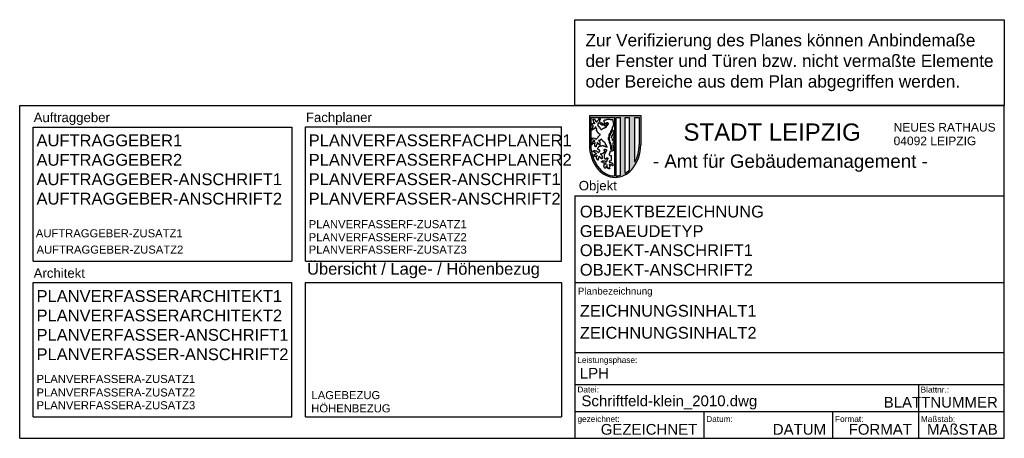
# Model space of a CAD drawing. Header units: metres. Extents: x -184 to 0, y 0 to 78.
import ezdxf
from ezdxf.enums import TextEntityAlignment as Align

# ---------------------------------------------------------------- set-up
doc = ezdxf.new("R2010")
doc.units = ezdxf.units.M
doc.styles.add('ARIAL', font='arial.ttf')

msp = doc.modelspace()

# ---------------------------------------------------------------- hatches: boundary and pattern name
at = {"linetype": 'Continuous'}
h = msp.add_hatch(color=256, dxfattribs=at)
h.paths.add_polyline_path([(-72.53, 60.16), (-77.32, 60.16), (-77.32, 54.66, 0.1762), (-75.66, 50.08, 0.221777), (-72.53, 48.63, 0.221777), (-69.41, 50.08, 0.1762), (-67.75, 54.66), (-67.75, 60.16)])
h.paths.add_polyline_path([(-71.54, 59.76), (-71.54, 49.03, -0.053374), (-72.34, 48.9), (-72.34, 59.76)], flags=16)
h.paths.add_polyline_path([(-72.61, 59.76), (-72.61, 48.9, -0.216609), (-75.45, 50.26, -0.1762), (-77.05, 54.66), (-77.05, 59.76)], flags=16)
h.paths.add_polyline_path([(-70.64, 59.76), (-69.81, 59.76), (-69.81, 50.05, -0.069458), (-70.64, 49.4)], flags=16)
h.paths.add_polyline_path([(-72.9, 56.71), (-72.97, 56.67), (-72.9, 56.61)], flags=0)
h.paths.add_polyline_path([(-74.22, 58.6), (-74.22, 58.69), (-74.13, 58.69), (-74.08, 58.77), (-73.88, 58.77), (-73.64, 58.53), (-73.81, 58.53)], flags=0)
h.paths.add_polyline_path([(-74.11, 58.46), (-73.86, 58.28), (-74.27, 58.28)], flags=0)
h.paths.add_polyline_path([(-68.82, 59.76), (-68.02, 59.76), (-68.02, 54.66, -0.122678), (-68.82, 51.44)], flags=16)

# ---------------------------------------------------------------- linework, layer by layer
for p, q in [((-183.5, 0), (-183.5, 62)), ((-183.5, 62), (0, 62)), ((0, 0), (0, 62)), ((-77.32, 60.16), (-72.53, 60.16)), ((-77.32, 60.16), (-77.32, 54.66)), ((-77.05, 59.76), (-77.05, 54.66)), ((-77.05, 59.76), (-72.61, 59.76)), ((-73.43, 59.4), (-73.41, 59.38)), ((-72.61, 59.76), (-72.61, 48.9)), ((-72.53, 60.16), (-67.75, 60.16)), ((-72.34, 59.76), (-71.54, 59.76)), ((-70.64, 59.76), (-69.81, 59.76)), ((-68.82, 59.76), (-68.02, 59.76)), ((-68.02, 59.76), (-68.02, 54.66)), ((-67.75, 60.16), (-67.75, 54.66)), ((-181, 33), (-181, 58)), ((-181, 58), (-132.76, 58)), ((-132.76, 58), (-132.76, 33)), ((-130.26, 58.01), (-82.5, 58.01)), ((-130.26, 33.01), (-130.26, 58.01)), ((-82.5, 33.01), (-82.5, 58.01)), ((-77.05, 58.58), (-77.05, 58.54)), ((-80, 45.17), (0, 45.17)), ((-80, 45.17), (-80, 16)), ((-181, 33), (-132.76, 33)), ((-130.26, 33.01), (-82.5, 33.01)), ((-181, 29), (-132.76, 29)), ((-181, 4), (-181, 29)), ((-132.76, 4), (-132.76, 29)), ((-130.26, 29), (-82.5, 29)), ((-130.26, 4), (-130.26, 29)), ((-82.5, 29), (-82.5, 4)), ((-80, 29), (0, 29)), ((-80, 16), (-80, 0)), ((-80, 16), (0, 16)), ((-79.98, 10), (0.02, 10)), ((-16, 10), (-16, 0)), ((-181, 4), (-132.76, 4)), ((-130.26, 4), (-82.5, 4)), ((-79.98, 5), (0.02, 5)), ((-56, 5), (-56, 0)), ((-32, 5), (-32, 0)), ((-183.5, 0), (0, 0))]:
    msp.add_line(p, q)
for p, q in [((-72.34, 48.9), (-72.34, 59.76)), ((-71.54, 49.03), (-71.54, 59.76)), ((-70.64, 49.4), (-70.64, 59.76)), ((-69.81, 50.05), (-69.81, 59.76)), ((-68.82, 51.44), (-68.82, 59.76))]:
    msp.add_line(p, q, dxfattribs=at)
msp.add_lwpolyline([(0, 62), (-80, 62), (-80, 78), (0, 78)], close=True)
at = {"flags": 128}
msp.add_lwpolyline([(-74.09, 50.72), (-74.19, 50.63), (-74.28, 50.63), (-74.28, 50.33), (-74.48, 50.36), (-74.55, 50.57), (-74.6, 50.62), (-74.6, 50.76), (-74.54, 50.81), (-74.54, 51), (-74.39, 51.14), (-74.19, 51.14), (-74.28, 51.28), (-74.61, 51.28), (-74.64, 51.27), (-74.66, 51.29), (-74.66, 51.39), (-74.74, 51.39), (-74.83, 51.46), (-75.04, 51.46), (-75.04, 51.56), (-74.9, 51.71), (-74.71, 51.71), (-74.65, 51.66), (-74.56, 51.72), (-74.47, 51.72), (-74.39, 51.65), (-74.26, 51.65), (-74.17, 51.58), (-74.04, 51.58), (-74.04, 51.63), (-73.98, 51.68), (-73.98, 51.82), (-73.91, 51.89), (-73.91, 52.01), (-73.84, 52.05), (-73.84, 52.2), (-74.13, 52.2), (-74.22, 52.12), (-74.22, 52.02), (-74.31, 52.02), (-74.39, 52.08), (-74.49, 52.26), (-74.49, 52.5), (-74.54, 52.55), (-74.48, 52.61), (-74.48, 52.89), (-74.41, 52.92), (-74.41, 53), (-74.35, 53.06), (-74.35, 53.13), (-74.29, 53.16), (-74.29, 53.26), (-74.16, 53.37), (-74.1, 53.58), (-74.04, 53.58), (-74.04, 53.7), (-74.13, 53.77), (-74.32, 53.77), (-74.37, 53.82), (-74.51, 53.82), (-74.6, 53.74), (-74.6, 53.66), (-74.52, 53.53), (-74.52, 53.29), (-74.72, 53.12), (-74.72, 53.08), (-74.82, 53.08), (-75.04, 52.92), (-75.11, 53.01), (-75.22, 53.01), (-75.22, 52.93), (-74.97, 52.7), (-74.97, 52.54), (-74.91, 52.5), (-74.91, 52.16), (-75, 52.07), (-75.1, 52.07), (-75.1, 52.25), (-75.23, 52.35), (-75.26, 52.34), (-75.3, 52.38), (-75.35, 52.42), (-75.35, 52.47), (-75.43, 52.58), (-75.53, 52.47), (-75.53, 52.2), (-75.66, 52.2), (-75.66, 51.84), (-75.73, 51.84), (-75.76, 51.83), (-75.91, 52), (-75.91, 52.12), (-75.98, 52.18), (-75.98, 52.5), (-75.85, 52.64), (-75.83, 52.66), (-75.87, 52.71), (-75.99, 52.59), (-76.09, 52.59), (-76.13, 52.52), (-76.19, 52.52), (-76.24, 52.58), (-76.4, 52.58), (-76.4, 52.53), (-76.49, 52.46), (-76.6, 52.46), (-76.6, 52.69), (-76.55, 52.73), (-76.55, 52.83), (-76.47, 52.83), (-76.27, 52.95), (-76.18, 52.95), (-76.15, 53.02), (-76.02, 53.02), (-75.99, 53.09), (-76.2, 53.15), (-76.26, 53.21), (-76.26, 53.28), (-76.33, 53.28), (-76.37, 53.33), (-76.44, 53.33), (-76.6, 53.41), (-76.6, 53.58), (-76.51, 53.58), (-76.47, 53.64), (-76.3, 53.64), (-76.15, 53.53), (-76.09, 53.58), (-75.99, 53.58), (-75.69, 53.27), (-75.6, 53.27), (-75.6, 53.32), (-75.57, 53.35), (-75.56, 53.34), (-75.52, 53.4), (-75.49, 53.38), (-75.45, 53.41), (-75.36, 53.47), (-75.36, 53.63), (-75.51, 53.77), (-75.64, 53.77), (-75.72, 53.87), (-75.72, 54.07), (-75.66, 54.12), (-75.66, 54.2), (-75.54, 54.31), (-75.54, 54.38), (-75.52, 54.4), (-75.49, 54.38), (-75.45, 54.41), (-75.38, 54.46), (-75.3, 54.46), (-75.27, 54.51), (-75.01, 54.51), (-74.91, 54.58), (-74.81, 54.58), (-74.74, 54.51), (-74.55, 54.51), (-74.49, 54.46), (-74.43, 54.46), (-74.38, 54.4), (-74.31, 54.4), (-74.26, 54.34), (-74.13, 54.34), (-73.99, 54.27), (-73.99, 54.32), (-74.1, 54.49), (-74.1, 54.56), (-74.28, 54.72), (-74.28, 54.77), (-74.36, 54.8), (-74.3, 54.86), (-74.3, 55.02), (-74.38, 55.02), (-74.43, 55.08), (-74.5, 55.15), (-74.59, 55.15), (-74.63, 55.27), (-74.79, 55.34), (-74.78, 55.42), (-74.98, 55.61), (-74.98, 55.68), (-75.08, 55.76), (-75.28, 55.56), (-75.28, 55.52), (-75.58, 55.52), (-75.59, 55.49), (-75.35, 55.26), (-75.35, 54.67), (-75.37, 54.65), (-75.48, 54.68), (-75.59, 54.91), (-75.72, 54.91), (-75.72, 55.06), (-75.84, 55.14), (-75.84, 54.85), (-75.9, 54.81), (-75.9, 54.68), (-76.03, 54.62), (-76.03, 54.28), (-76.19, 54.35), (-76.22, 54.34), (-76.23, 54.36), (-76.23, 54.44), (-76.29, 54.49), (-76.29, 54.9), (-76.22, 55), (-76.22, 55.06), (-76.25, 55.09), (-76.38, 54.95), (-76.4, 54.97), (-76.43, 54.91), (-76.63, 54.91), (-76.78, 54.8), (-76.78, 54.72), (-76.86, 54.66), (-76.92, 54.66), (-76.92, 54.75), (-76.98, 54.79), (-76.98, 54.88), (-76.91, 54.92), (-76.91, 55.06), (-76.89, 55.08), (-76.85, 55.06), (-76.82, 55.11), (-76.78, 55.2), (-76.64, 55.33), (-76.44, 55.33), (-76.39, 55.39), (-76.29, 55.39), (-76.29, 55.51), (-76.42, 55.51), (-76.5, 55.46), (-76.62, 55.58), (-76.78, 55.63), (-76.95, 55.58), (-77.03, 55.49), (-76.96, 55.77), (-76.81, 55.9), (-76.59, 55.9), (-76.43, 55.96), (-76.36, 55.89), (-76.31, 55.9), (-76.27, 55.84), (-76.22, 55.78), (-75.91, 55.78), (-75.91, 55.88), (-75.66, 56.12), (-75.66, 56.2), (-75.29, 56.55), (-75.32, 56.65), (-75.38, 56.65), (-75.5, 56.76), (-75.6, 56.78), (-75.6, 56.87), (-75.79, 57.06), (-75.79, 57.12), (-75.85, 57.17), (-75.85, 57.25), (-75.98, 57.43), (-75.98, 57.57), (-75.91, 57.61), (-75.91, 57.69), (-76.1, 57.93), (-76.1, 58.01), (-76.16, 58.01), (-76.16, 57.86), (-76.27, 57.76), (-76.4, 57.76), (-76.4, 57.66), (-76.49, 57.58), (-76.69, 57.58), (-76.72, 57.47), (-76.78, 57.44), (-76.78, 57.41), (-76.82, 57.41), (-76.92, 57.44), (-76.92, 57.6), (-76.81, 57.71), (-76.76, 57.71), (-76.66, 57.8), (-76.66, 58.07), (-76.52, 58.21), (-76.63, 58.21), (-76.77, 58.32), (-76.95, 58.32), (-77.04, 58.22), (-77.01, 58.5), (-76.99, 58.52), (-76.91, 58.64), (-76.65, 58.64), (-76.55, 58.71), (-76.51, 58.64), (-76.38, 58.64), (-76.28, 58.57), (-76.28, 58.69), (-76.49, 58.87), (-76.49, 58.94), (-76.55, 59), (-76.55, 59.26), (-76.6, 59.29), (-76.6, 59.36), (-76.67, 59.46), (-76.42, 59.46), (-76.09, 59.1), (-76.09, 59), (-76.06, 58.95), (-76.01, 58.99), (-75.96, 59.02), (-75.8, 59.02), (-75.8, 59.05), (-75.84, 59.09), (-75.54, 59.43), (-75.54, 59.52), (-75.45, 59.52), (-75.4, 59.58), (-75.29, 59.58), (-75.29, 59.41), (-75.34, 59.37), (-75.34, 59.28), (-75.46, 59.19), (-75.41, 59.12), (-75.41, 58.95), (-75.58, 58.91), (-75.58, 58.67), (-75.72, 58.63), (-75.72, 58.33), (-75.78, 58.3), (-75.67, 58.2), (-75.67, 58.13), (-75.55, 58.08), (-75.35, 57.89), (-75.35, 57.81), (-75.16, 57.63), (-75.16, 57.55), (-75.06, 57.47), (-75.04, 57.49), (-75.04, 57.58), (-74.93, 57.58), (-74.81, 57.71), (-74.75, 57.71), (-74.72, 57.77), (-74.63, 57.77), (-74.56, 57.85), (-74.44, 57.83), (-74.37, 57.9), (-74.31, 57.9), (-74.22, 57.95), (-74.21, 57.96), (-74.16, 57.95), (-74.04, 58.09), (-74.35, 58.09), (-74.35, 58.19), (-74.41, 58.23), (-74.41, 58.42), (-74.5, 58.33), (-74.59, 58.34), (-74.95, 58.34), (-75.05, 58.41), (-75.08, 58.4), (-75.24, 58.56), (-75.24, 58.73), (-75.16, 58.8), (-75.16, 58.84), (-75.12, 58.84), (-75.02, 58.77), (-75.02, 58.72), (-74.97, 58.72), (-74.97, 58.64), (-74.81, 58.64), (-74.74, 58.59), (-74.37, 58.59), (-74.34, 58.66), (-74.43, 58.75), (-74.43, 58.84), (-74.48, 58.84), (-74.48, 58.93), (-74.54, 58.99), (-74.54, 59.26), (-74.46, 59.34), (-74.19, 59.34), (-74.11, 59.4), (-74.04, 59.4), (-74.04, 59.46), (-73.51, 59.46), (-73.43, 59.4), (-72.97, 59.4), (-72.97, 59.03), (-72.95, 58.96), (-72.94, 58.97), (-72.91, 58.94), (-72.91, 58.69), (-72.85, 58.63), (-72.85, 58.41), (-72.9, 58.37), (-72.9, 58.14), (-72.96, 58.14), (-72.96, 57.96), (-73.04, 57.96), (-73.04, 57.79), (-73.09, 57.74), (-73.09, 57.61), (-73.17, 57.54), (-73.17, 57.5), (-73.19, 57.38), (-73.28, 57.38), (-73.28, 57.32), (-73.34, 57.32), (-73.34, 57.25), (-73.4, 57.18), (-73.4, 56.99), (-73.47, 56.9), (-73.47, 56.76), (-73.66, 56.76), (-73.66, 56.6), (-73.72, 56.54), (-73.72, 56.09), (-73.84, 55.99), (-73.84, 55.93), (-73.79, 55.88), (-73.79, 55.69), (-73.71, 55.6), (-73.71, 55.5), (-73.66, 55.44), (-73.66, 55.23), (-73.6, 55.18), (-73.51, 54.84), (-73.51, 54.85), (-73.47, 54.81), (-73.47, 54.6), (-73.41, 54.56), (-73.41, 53.93), (-73.22, 53.75), (-73.1, 53.87), (-73.1, 54.25), (-73.16, 54.29), (-73.16, 54.5), (-73.23, 54.54), (-73.23, 54.65), (-73.29, 54.7), (-73.29, 54.81), (-73.35, 54.88), (-73.35, 54.97), (-73.43, 55.08), (-73.43, 55.2), (-73.49, 55.26), (-73.49, 55.44), (-73.54, 55.49), (-73.54, 55.87), (-73.6, 55.92), (-73.6, 56), (-73.55, 56.05), (-73.55, 56.31), (-73.47, 56.39), (-73.47, 56.5), (-73.42, 56.55), (-73.42, 56.63), (-73.35, 56.66), (-73.35, 56.74), (-73.24, 56.84), (-73.24, 56.92), (-73.16, 57.01), (-73.16, 57.07), (-73.1, 57.12), (-73.1, 57.39), (-73.01, 57.39), (-72.95, 57.41), (-72.89, 57.34), (-72.88, 57.35), (-72.85, 57.32), (-72.85, 57.21), (-72.79, 57.21), (-72.79, 57.1), (-72.84, 57.06), (-72.84, 56.91), (-72.9, 56.91), (-72.9, 56.71), (-73.03, 56.63), (-73.03, 56.55), (-73.16, 56.42), (-73.16, 56.32), (-73.22, 56.32), (-73.22, 56.14), (-73.28, 56.14), (-73.28, 55.99), (-73.25, 55.97), (-73.22, 55.98), (-73.15, 56.22), (-73.12, 56.22), (-73.04, 56.3), (-73.04, 56.38), (-72.98, 56.43), (-72.98, 56.52), (-72.94, 56.52), (-72.88, 56.59), (-72.82, 56.54), (-72.79, 56.51), (-72.79, 56.1), (-72.84, 56.05), (-72.84, 55.97), (-72.96, 55.87), (-72.96, 55.79), (-73.1, 55.68), (-73.1, 55.49), (-73.08, 55.47), (-73.03, 55.49), (-73.03, 55.63), (-72.97, 55.71), (-72.85, 55.63), (-72.85, 55.54), (-72.79, 55.5), (-72.79, 55.27), (-72.84, 55.26), (-72.84, 55.17), (-72.9, 55.12), (-72.9, 55.02), (-72.96, 55.02), (-72.96, 54.65), (-72.91, 54.65), (-72.91, 54.42), (-72.85, 54.38), (-72.85, 54.09), (-72.79, 54.09), (-72.79, 53.91), (-72.84, 53.87), (-72.84, 53.75), (-72.9, 53.69), (-72.9, 53.59), (-72.98, 53.59), (-73.08, 53.51), (-73.39, 53.51), (-73.43, 53.57), (-73.47, 53.54), (-73.47, 53.43), (-73.51, 53.39), (-73.53, 53.36), (-73.53, 53.12), (-73.6, 53.06), (-73.6, 52.82), (-73.42, 52.71), (-73.23, 52.71), (-73.23, 51.97), (-73.27, 51.95), (-73.27, 51.76), (-73.34, 51.76), (-73.34, 51.69), (-73.39, 51.64), (-73.49, 51.7), (-73.51, 51.71), (-73.6, 51.62), (-73.6, 51.54), (-73.51, 51.41), (-73.27, 51.41), (-73.22, 51.34), (-73.12, 51.34), (-73.1, 51.31), (-73.1, 51.25), (-72.97, 51.12), (-72.97, 50.79), (-72.99, 50.77), (-73.18, 50.95), (-73.29, 50.96), (-73.44, 50.96), (-73.56, 51.06), (-73.62, 50.97), (-73.6, 50.94), (-73.6, 50.88), (-73.53, 50.81), (-73.53, 50.61), (-73.6, 50.54), (-73.6, 50.42), (-73.53, 50.3), (-73.53, 50.21), (-73.7, 50.21), (-73.75, 50.27), (-73.86, 50.27), (-73.86, 50.37), (-73.99, 50.56), (-73.99, 50.64), (-74.04, 50.68), (-73.99, 50.74), (-73.99, 50.88), (-73.99, 50.96), (-74.04, 50.93), (-74.04, 50.85), (-74.09, 50.81), (-74.09, 50.72)], close=True, dxfattribs=at)
for points in [[(-74.08, 58.77), (-74.13, 58.69), (-74.22, 58.69), (-74.22, 58.6), (-73.9, 58.6), (-73.81, 58.53), (-73.73, 58.53), (-73.73, 58.62), (-73.88, 58.77), (-74.08, 58.77)], [(-74.17, 58.39), (-74.02, 58.39), (-73.9, 58.31), (-73.93, 58.28), (-74.04, 58.28), (-74.21, 58.35), (-74.17, 58.39)]]:
    msp.add_lwpolyline(points, dxfattribs=at)
at = {"linetype": 'Continuous'}
for centre, radius, start, end in [((-70.2, 54.66), 7.12, 180, 220.001), ((-70.2, 54.66), 6.85, 180, 220.001), ((-74.87, 54.66), 7.12, 319.999, 360), ((-74.87, 54.66), 6.85, 332.0241, 360), ((-72.53, 52.7), 4.08, 220.0228, 269.9896), ((-72.53, 52.7), 3.81, 220.0243, 268.8595), ((-72.54, 52.7), 4.07, 270, 319.999), ((-72.54, 52.7), 4.08, 270.0104, 319.9772), ((-72.54, 52.7), 3.8, 299.9101, 315.8031), ((-72.54, 52.7), 3.81, 272.9485, 285.1693)]:
    msp.add_arc(centre, radius, start, end, dxfattribs=at)

# ---------------------------------------------------------------- texts
at = {"style": 'ARIAL'}
for s, height, p in [('STADT LEIPZIG', 3.2, (-43.26, 57.06)), ('- Amt für Gebäudemanagement -', 2.5, (-39.86, 51.34))]:
    msp.add_text(s, height=height, dxfattribs=at).set_placement(p, align=Align.MIDDLE)
for s, p in [('NEUES RATHAUS', (-20.61, 57.16)), ('04092 LEIPZIG', (-20.61, 54.62))]:
    msp.add_text(s, height=1.6, dxfattribs=at).set_placement(p)
at = {"insert": (-78.05, 75.33), "char_height": 2.3, "attachment_point": 1, "style": 'ARIAL'}
msp.add_mtext_dynamic_manual_height_columns('Zur Verifizierung des Planes können Anbindemaße \\Pder Fenster und Türen bzw. nicht vermaßte Elemente \\Poder Bereiche aus dem Plan abgegriffen werden.', width=107.5506, gutter_width=1.25, heights=[0], dxfattribs=at)
at = {"attachment_point": 1, "style": 'ARIAL'}
for s, insert, char_height, width in [(' Auftraggeber', (-181.58, 60.67), 1.76, 24.648), (' Fachplaner', (-130.84, 60.68), 1.76, 24.648), (' Objekt', (-79.98, 47.96), 1.76, 24.648), (' Übersicht / Lage- / Höhenbezug', (-130.79, 32.69), 2.2, 47.324), (' Architekt', (-181.58, 31.67), 1.76, 24.648), (' Planbezeichnung', (-79.98, 28.09), 1.3, 24.648), (' Leistungsphase:', (-80, 15.14), 1.1, 24), (' Datei:', (-79.98, 9.64), 1.1, 24), (' Blattnr.:', (-16, 9.63), 1.1, 15.896), (' gezeichnet:', (-79.96, 4.14), 1.1, 24), (' Datum:', (-55.96, 4.14), 1.1, 23.9812), (' Format:', (-31.96, 4.14), 1.1, 15.896), (' Maßstab:', (-15.96, 4.14), 1.1, 15.896)]:
    msp.add_mtext(s, dxfattribs=dict(at, insert=insert, char_height=char_height, width=width))
at = {"insert": (-78.8, 7.98), "char_height": 2, "attachment_point": 1, "style": 'ARIAL'}
msp.add_mtext('Schriftfeld-klein_2010.dwg', dxfattribs=at)
at = {"style": 'ARIAL'}
for tag, p, s, height in [('AUFTRAGGEBER1', (-180.36, 54.41), 'Stadt Leipzig', 2.2), ('PLANVERFASSERFACHPLANER1', (-129.63, 54.42), '', 2.2), ('AUFTRAGGEBER2', (-180.36, 50.79), 'Amt', 2.2), ('PLANVERFASSERFACHPLANER2', (-129.63, 50.8), '', 2.2), ('AUFTRAGGEBER-ANSCHRIFT1', (-180.36, 47.17), 'Straße Hausnummer', 2.2), ('PLANVERFASSER-ANSCHRIFT1', (-129.63, 47.18), 'Straße Hausnummer', 2.2), ('AUFTRAGGEBER-ANSCHRIFT2', (-180.36, 43.56), 'PLZ Ort', 2.2), ('PLANVERFASSER-ANSCHRIFT2', (-129.63, 43.56), 'PLZ Ort', 2.2), ('OBJEKTBEZEICHNUNG', (-79.1, 41.15), '', 2.2), ('PLANVERFASSERF-ZUSATZ1', (-129.63, 39.15), 'Tel.:', 1.5), ('AUFTRAGGEBER-ZUSATZ1', (-180.49, 37.45), 'Tel.:', 1.5), ('GEBAEUDETYP', (-79.1, 37.51), '', 2.2), ('PLANVERFASSERF-ZUSATZ2', (-129.63, 36.72), 'Fax.:', 1.5), ('AUFTRAGGEBER-ZUSATZ2', (-180.36, 34.41), 'Fax.:', 1.5), ('PLANVERFASSERF-ZUSATZ3', (-129.63, 34.41), 'Email:', 1.5), ('OBJEKT-ANSCHRIFT1', (-79.1, 33.95), 'Straße Hausnummer', 2.2), ('OBJEKT-ANSCHRIFT2', (-79.1, 30.3), 'PLZ Ort', 2.2), ('PLANVERFASSERARCHITEKT1', (-180.36, 25.41), '', 2.2), ('PLANVERFASSERARCHITEKT2', (-180.36, 21.79), '', 2.2), ('ZEICHNUNGSINHALT1', (-79.1, 22.66), '', 2.2), ('PLANVERFASSER-ANSCHRIFT1', (-180.36, 18.17), 'Straße Hausnummer', 2.2), ('ZEICHNUNGSINHALT2', (-79.1, 18.56), '', 2.2), ('PLANVERFASSER-ANSCHRIFT2', (-180.36, 14.56), 'PLZ Ort', 2.2), ('LPH', (-79.1, 11.13), 'Leistungsphase', 2), ('PLANVERFASSERA-ZUSATZ1', (-180.36, 10.31), 'Tel.:', 1.5), ('PLANVERFASSERA-ZUSATZ2', (-180.36, 7.79), 'Fax.:', 1.5), ('LAGEBEZUG', (-129.11, 7.3), 'Lagebezug:', 1.5), ('PLANVERFASSERA-ZUSATZ3', (-180.36, 5.41), 'Email:', 1.5), ('HÖHENBEZUG', (-129.16, 4.83), 'Höhenbezug:', 1.5)]:
    msp.add_attdef(tag, p, s, height=height, dxfattribs=at)
for tag, text, p in [('BLATTNUMMER', '', (-1.2, 5.71)), ('GEZEICHNET', 'Name', (-57.2, 0.67)), ('DATUM', 'tt.mm.jjjj', (-33.2, 0.67)), ('FORMAT', 'A3', (-17.2, 0.67)), ('MAßSTAB', '1 : 100', (-1.2, 0.67))]:
    msp.add_attdef(tag, text=text, height=2, dxfattribs=at).set_placement(p, align=Align.RIGHT)

doc.saveas('drawing.dxf')
